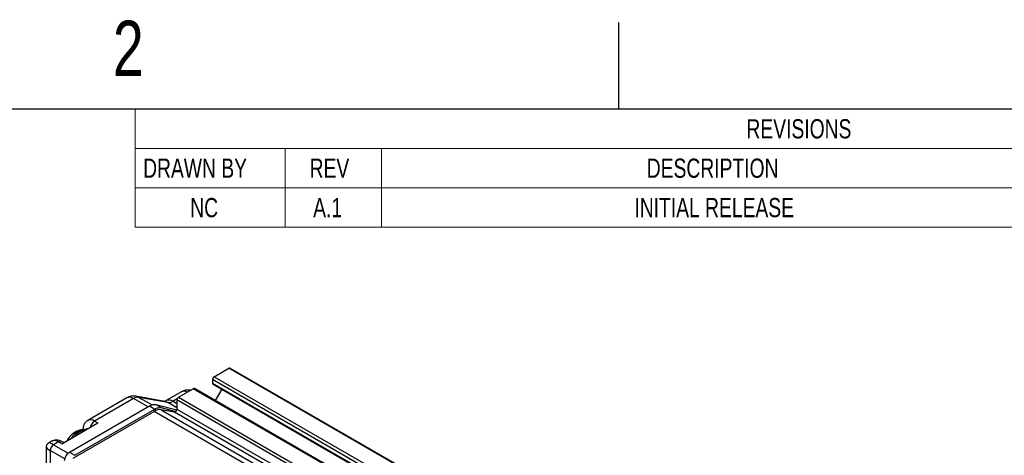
# Model space of a CAD drawing. Header units: millimetres. Extents: x 3 to 429, y 3 to 277.
# Tile 32 of 35: x 258 to 366, y 229 to 277. Entities that reach past the tile are written whole.
import ezdxf

# ---------------------------------------------------------------- set-up
doc = ezdxf.new("R2010")
doc.units = ezdxf.units.MM
doc.styles.add('SLDTEXTSTYLE0', font='TXT', dxfattribs={"width": 0.75})

# ---------------------------------------------------------------- blocks, each defined once
blk = doc.blocks.new('SW_TABLEANNOTATION_0')
at = {"color": 0, "linetype": 'Continuous', "lineweight": 18}
for p, q in [((0, 0), (0, -4.34)), ((0, 0), (16.52, 0)), ((16.52, 0), (27.12, 0)), ((27.12, 0), (103.32, 0)), ((0, -4.34), (0, -8.67)), ((0, -4.34), (16.52, -4.34)), ((16.52, -4.34), (16.52, -8.67)), ((16.52, -4.34), (27.12, -4.34)), ((27.12, -4.34), (27.12, -8.67)), ((27.12, -4.34), (103.32, -4.34)), ((0, -8.67), (16.52, -8.67)), ((0, -8.67), (0, -13.01)), ((16.52, -8.67), (27.12, -8.67)), ((16.52, -8.67), (16.52, -13.01)), ((27.12, -8.67), (103.32, -8.67)), ((27.12, -8.67), (27.12, -13.01)), ((0, -13.01), (16.52, -13.01)), ((16.52, -13.01), (27.12, -13.01)), ((27.12, -13.01), (103.32, -13.01))]:
    blk.add_line(p, q, dxfattribs=at)
at = {"color": 0, "linetype": 'Continuous', "lineweight": 18, "attachment_point": 1, "style": 'SLDTEXTSTYLE0'}
for s, insert, char_height in [('REVISIONS', (67.34, -1.11), 2.117), ('DESCRIPTION', (56.36, -5.45), 2.1167), ('DRAWN BY', (0.88, -5.45), 2.117), ('REV', (19.22, -5.45), 2.117), ('NC', (6.07, -9.79), 2.117), ('INITIAL RELEASE', (55, -9.79), 2.1167), ('A.1', (19.61, -9.79), 2.117)]:
    blk.add_mtext(s, dxfattribs=dict(at, insert=insert, char_height=char_height))

msp = doc.modelspace()

# ---------------------------------------------------------------- linework, layer by layer
at = {"color": 7, "linetype": 'Continuous'}
for p, q in [((323.85, 266.7), (323.85, 276.225)), ((419.1, 266.7), (12.7, 266.7))]:
    msp.add_line(p, q, dxfattribs=at)
at = {"color": 7, "linetype": 'Continuous', "lineweight": 25}
for p, q in [((279.2734, 237.2269), (280.8891, 238.1596)), ((383.4196, 178.97), (280.8891, 238.1596)), ((383.5446, 178.9824), (281.0141, 238.172)), ((381.6271, 177.7311), (279.0966, 236.9207)), ((279.0966, 236.9207), (279.0966, 236.5124)), ((279.0966, 236.5124), (381.6271, 177.3228)), ((279.2734, 237.2269), (381.8038, 178.0373)), ((275.6667, 235.5495), (274.0032, 234.5892)), ((275.356, 234.9654), (276.9753, 235.9002)), ((379.5057, 176.7106), (276.9753, 235.9002)), ((379.6307, 176.723), (277.1002, 235.9126)), ((279.1484, 236.398), (381.6788, 177.2084)), ((280.1083, 235.8438), (279.3862, 234.593)), ((269.6453, 234.8905), (265.3518, 232.4119)), ((270.3952, 234.8162), (266.1017, 232.3376)), ((271.9862, 233.8978), (270.3952, 234.8162)), ((273.8552, 234.4961), (270.6594, 235.0679)), ((274.1721, 234.3796), (270.9763, 234.9515)), ((270.9763, 234.9515), (272.4333, 234.1104)), ((275.1792, 233.7982), (274.1721, 234.3796)), ((275.2027, 234.7744), (274.7531, 234.5149)), ((274.7531, 234.5149), (275.1792, 234.269)), ((377.7097, 175.4697), (275.1792, 234.6593)), ((275.1792, 234.6593), (275.1792, 233.6541)), ((275.356, 234.9654), (377.8865, 175.7759)), ((263.3349, 228.9035), (272.1632, 233.9999)), ((263.7418, 228.2607), (272.6586, 233.4083)), ((263.9183, 228.5667), (272.7465, 233.6632)), ((272.1632, 233.9999), (272.7465, 233.6632)), ((375.0123, 174.3208), (272.6586, 233.4083)), ((272.8407, 234.1577), (273.4241, 233.8209)), ((272.8407, 234.1577), (275.163, 233.5593)), ((273.4241, 233.8209), (275.0657, 233.3979)), ((274.9056, 233.3254), (273.4333, 233.5887)), ((273.4333, 233.5887), (375.6036, 174.607)), ((377.0799, 174.3414), (274.9056, 233.3254)), ((275.1792, 233.6541), (377.7097, 174.4645)), ((262.4778, 229.8374), (266.4553, 232.1335)), ((266.1017, 232.3376), (266.4553, 232.1335)), ((264.8214, 231.419), (264.8214, 231.3923)), ((264.8214, 231.4189), (264.8228, 231.3924)), ((261.3743, 230.1157), (261.0245, 229.9138)), ((262.1242, 230.0415), (261.5674, 229.72)), ((262.4778, 229.8374), (262.1242, 230.0415)), ((262.6974, 229.9642), (262.4992, 230.0786)), ((260.7745, 229.4808), (260.7745, 209.0557)), ((261.2138, 229.1076), (261.2138, 208.2042)), ((262.8341, 228.1723), (261.2138, 229.1076)), ((261.5674, 229.72), (263.1877, 228.7847)), ((263.3349, 228.9035), (263.9183, 228.5667))]:
    msp.add_line(p, q, dxfattribs=at)
at = {"color": 7, "linetype": 'Continuous', "lineweight": 25, "flags": 128}
for points in [[(270.6594, 235.0679), (270.7582, 235.0448), (270.9763, 234.9515)], [(273.8552, 234.4961), (273.954, 234.473), (274.1721, 234.3796)]]:
    msp.add_lwpolyline(points, dxfattribs=at)
at = {"color": 7, "linetype": 'Continuous', "lineweight": 25}
for centre, radius, start, end in [((280.9623, 238.0574), 0.1257, 65.692881, 125.617577), ((279.2191, 236.4989), 0.1232, 173.701152, 234.986667), ((279.4804, 236.9032), 0.3842, 122.605478, 177.394522), ((276.4166, 234.2504), 1.5, 80.024497, 119.997312), ((275.9697, 234.876), 0.7385, 61.353836, 114.225863), ((277.0485, 235.798), 0.1257, 65.692881, 125.617577), ((270.3952, 233.5914), 1.5, 79.854648, 119.997312), ((269.9558, 234.2029), 0.7545, 54.382423, 114.307119), ((270.8733, 234.0785), 0.8791, 83.268173, 122.943907), ((274.3137, 233.9015), 0.7546, 54.384489, 114.283394), ((274.2751, 235.2526), 0.8791, 263.268173, 302.943907), ((275.563, 234.6418), 0.3842, 122.605478, 177.394522), ((273.296, 232.4246), 1.1721, 83.272653, 122.943277), ((274.8581, 233.6431), 0.3213, 278.50409, 1.952693), ((265.6645, 231.7429), 0.7382, 53.676254, 115.297837), ((266.7467, 231.3471), 1.182, 123.069285, 165.611866), ((265.0062, 229.2858), 2.1146, 92.524669, 154.540089), ((265.0521, 229.7017), 1.6759, 86.937812, 153.056812), ((265.2465, 229.6344), 1.707, 96.052075, 143.942549), ((265.3293, 231.2272), 0.2644, 87.100998, 144.235457), ((261.6864, 229.4434), 0.7412, 53.791534, 114.898007), ((262.3439, 229.7348), 0.3772, 65.692881, 125.617577), ((261.9815, 229.0727), 0.7684, 122.605478, 177.394522)]:
    msp.add_arc(centre, radius, start, end, dxfattribs=at)
for major_axis, ratio, start_param, end_param in [((1.2638, -0.9986), 0.16696347, 2.28997089, 3.07178525), ((1.4967, -0.5952), 0.16682903, 3.2114986, 3.9932389)]:
    msp.add_ellipse((262.2745, 228.9034), major_axis=major_axis, ratio=ratio, start_param=start_param, end_param=end_param, dxfattribs=at)
for points, knots in [([(274.0032, 234.5892), (273.9687, 234.5708), (273.8699, 234.5182), (273.8292, 234.5086), (273.8027, 234.5023)], [0, 0, 0, 0, 0.34944454, 1, 1, 1, 1]), ([(265.3549, 232.3983), (265.3176, 232.3806), (265.1756, 232.3136), (265.0022, 232.0996), (264.8483, 231.7837), (264.8308, 231.5466), (264.8214, 231.419)], [0, 0, 0, 0, 0.10459917, 0.39836665, 0.67604509, 1, 1, 1, 1]), ([(262.4992, 230.0786), (262.4165, 230.1205), (262.229, 230.2154), (261.9097, 230.266), (261.6025, 230.2354), (261.444, 230.1412), (261.3836, 230.1053)], [0, 0, 0, 0, 0.2354404, 0.53375242, 0.82236308, 1, 1, 1, 1]), ([(261.0377, 229.9142), (261.022, 229.9076), (260.9512, 229.878), (260.8578, 229.7706), (260.7823, 229.6217), (260.7791, 229.5167), (260.7778, 229.4723)], [0, 0, 0, 0, 0.09395045, 0.42356456, 0.75659546, 1, 1, 1, 1]), ([(262.8048, 227.9853), (262.8128, 228.0701), (262.8287, 228.2398), (262.9513, 228.5129), (263.1265, 228.7556), (263.2655, 228.8542), (263.3349, 228.9035)], [0, 0, 0, 0, 0.25000103, 0.5, 0.74999897, 1, 1, 1, 1])]:
    msp.add_open_spline(points, degree=3, knots=knots, dxfattribs=at)
for points in [[(272.1632, 233.9999), (272.2835, 234.059), (272.5241, 234.1773), (272.7352, 234.1642), (272.8407, 234.1577)], [(272.7465, 233.6632), (272.8668, 233.7223), (273.1075, 233.8405), (273.3186, 233.8274), (273.4241, 233.8209)]]:
    msp.add_open_spline(points, degree=3, dxfattribs=at)

# ---------------------------------------------------------------- block references
at = {"color": 7, "linetype": 'Continuous', "lineweight": 18}
msp.add_blockref('SW_TABLEANNOTATION_0', (270.5688, 266.7), dxfattribs=at)

# ---------------------------------------------------------------- texts
at = {"color": 7, "linetype": 'Continuous', "lineweight": 0, "insert": (269.8136, 276.4387), "char_height": 6.096, "attachment_point": 2, "style": 'SLDTEXTSTYLE0'}
msp.add_mtext('2', dxfattribs=at)

doc.saveas('drawing.dxf')
